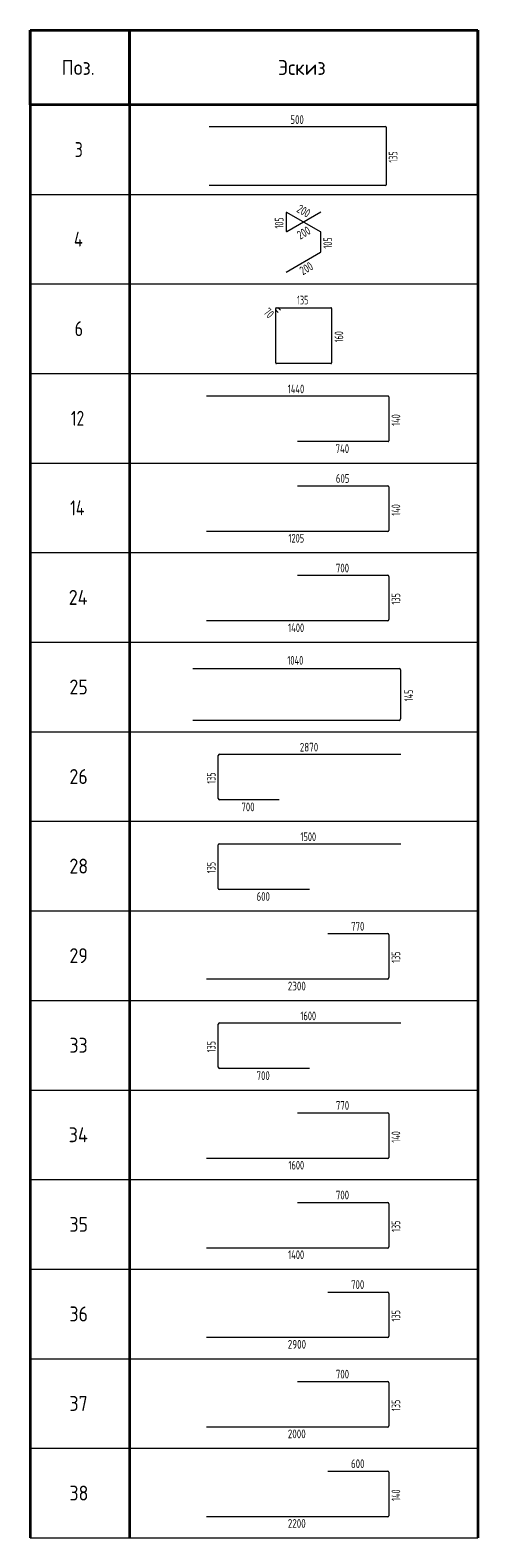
# Model space of a CAD drawing. Header units: metres. Extents: x -38 to 114, y -15 to 21.
# Tile 91 of 244: x 92.09 to 96.59, y -13.69 to 1.46. Entities that reach past the tile are written whole.
import ezdxf

# ---------------------------------------------------------------- set-up
doc = ezdxf.new("R2010")
doc.units = ezdxf.units.M
doc.styles.add('ISOCPEUR', font='txt')

msp = doc.modelspace()

# ---------------------------------------------------------------- linework, layer by layer
at = {"color": 7, "linetype": 'Continuous', "lineweight": 35, "transparency": 33554687}
for p, q in [((92.0914, 1.4573), (96.5914, 1.4573)), ((92.0914, 0.7073), (92.0914, 1.4573)), ((92.0914, 1.4573), (92.0914, -0.1927)), ((93.0914, 0.7073), (93.0914, 1.4573)), ((93.0914, 1.4573), (93.0914, -0.1927)), ((96.5914, 0.7073), (96.5914, 1.4573)), ((96.5914, 1.4573), (96.5914, -0.1927)), ((96.5914, 0.7073), (92.0914, 0.7073)), ((92.0914, 0.5573), (92.0914, -1.0927)), ((93.0914, 0.5573), (93.0914, -1.0927)), ((96.5914, 0.5573), (96.5914, -1.0927)), ((92.0914, -0.3427), (92.0914, -1.9927)), ((93.0914, -0.3427), (93.0914, -1.9927)), ((96.5914, -0.3427), (96.5914, -1.9927)), ((92.0914, -1.2427), (92.0914, -2.8927)), ((93.0914, -1.2427), (93.0914, -2.8927)), ((96.5914, -1.2427), (96.5914, -2.8927)), ((92.0914, -2.1427), (92.0914, -3.7927)), ((93.0914, -2.1427), (93.0914, -3.7927)), ((96.5914, -2.1427), (96.5914, -3.7927)), ((92.0914, -3.0427), (92.0914, -4.6927)), ((93.0914, -3.0427), (93.0914, -4.6927)), ((96.5914, -3.0427), (96.5914, -4.6927)), ((92.0914, -3.9427), (92.0914, -5.5927)), ((93.0914, -3.9427), (93.0914, -5.5927)), ((96.5914, -3.9427), (96.5914, -5.5927)), ((92.0914, -4.8427), (92.0914, -6.4927)), ((93.0914, -4.8427), (93.0914, -6.4927)), ((96.5914, -4.8427), (96.5914, -6.4927)), ((92.0914, -5.7427), (92.0914, -7.3927)), ((93.0914, -5.7427), (93.0914, -7.3927)), ((96.5914, -5.7427), (96.5914, -7.3927)), ((92.0914, -6.6427), (92.0914, -8.2927)), ((93.0914, -6.6427), (93.0914, -8.2927)), ((96.5914, -6.6427), (96.5914, -8.2927)), ((92.0914, -7.5427), (92.0914, -9.1927)), ((93.0914, -7.5427), (93.0914, -9.1927)), ((96.5914, -7.5427), (96.5914, -9.1927)), ((92.0914, -8.4427), (92.0914, -10.0927)), ((93.0914, -8.4427), (93.0914, -10.0927)), ((96.5914, -8.4427), (96.5914, -10.0927)), ((92.0914, -9.3427), (92.0914, -10.9927)), ((93.0914, -9.3427), (93.0914, -10.9927)), ((96.5914, -9.3427), (96.5914, -10.9927)), ((92.0914, -10.2427), (92.0914, -11.8927)), ((93.0914, -10.2427), (93.0914, -11.8927)), ((96.5914, -10.2427), (96.5914, -11.8927)), ((92.0914, -11.1427), (92.0914, -12.7927)), ((93.0914, -11.1427), (93.0914, -12.7927)), ((96.5914, -11.1427), (96.5914, -12.7927)), ((92.0914, -12.0427), (92.0914, -13.6927)), ((93.0914, -12.0427), (93.0914, -13.6927)), ((96.5914, -12.0427), (96.5914, -13.6927))]:
    msp.add_line(p, q, dxfattribs=at)
at = {"color": 4, "linetype": 'Continuous', "lineweight": 18, "transparency": 33554687}
for p, q in [((93.8915, 0.4894), (95.6646, 0.4894)), ((95.6712, 0.4828), (95.6712, -0.0973)), ((95.6646, -0.1038), (93.8915, -0.1038))]:
    msp.add_line(p, q, dxfattribs=at)
at = {"color": 7, "linetype": 'Continuous', "lineweight": 13, "transparency": 33554687}
for p, q in [((92.0914, -0.1927), (96.5914, -0.1927)), ((92.0914, -1.0927), (96.5914, -1.0927)), ((92.0914, -1.9927), (96.5914, -1.9927)), ((92.0914, -2.8927), (96.5914, -2.8927)), ((92.0914, -3.7927), (96.5914, -3.7927)), ((92.0914, -4.6927), (96.5914, -4.6927)), ((92.0914, -5.5927), (96.5914, -5.5927)), ((92.0914, -6.4927), (96.5914, -6.4927)), ((92.0914, -7.3927), (96.5914, -7.3927)), ((92.0914, -8.2927), (96.5914, -8.2927)), ((92.0914, -9.1927), (96.5914, -9.1927)), ((92.0914, -10.0927), (96.5914, -10.0927)), ((92.0914, -10.9927), (96.5914, -10.9927)), ((92.0914, -11.8927), (96.5914, -11.8927)), ((92.0914, -12.7927), (96.5914, -12.7927)), ((92.0914, -13.6927), (96.5914, -13.6927))]:
    msp.add_line(p, q, dxfattribs=at)
at = {"color": 40, "linetype": 'Continuous', "lineweight": 18, "transparency": 33554687}
for p, q in [((94.6644, -0.3784), (94.6644, -0.5612)), ((94.6724, -0.5658), (95.0129, -0.3692)), ((95.0102, -0.5689), (94.6724, -0.3738)), ((95.0129, -0.7686), (95.0129, -0.5735)), ((94.6644, -0.9729), (95.0102, -0.7732)), ((94.56, -1.3539), (94.56, -1.3381)), ((94.56, -1.8868), (94.56, -1.3381)), ((94.5847, -1.3809), (94.5616, -1.3579)), ((94.5656, -1.3325), (95.1143, -1.3325)), ((94.5656, -1.3325), (94.5814, -1.3325)), ((94.5854, -1.3341), (94.6084, -1.3572)), ((95.1213, -1.3395), (95.1213, -1.8868)), ((95.1143, -1.8938), (94.567, -1.8938))]:
    msp.add_line(p, q, dxfattribs=at)
at = {"color": 34, "linetype": 'Continuous', "lineweight": 18, "transparency": 33554687}
for p, q in [((93.8624, -2.2186), (95.6885, -2.2186)), ((95.6966, -2.2267), (95.6966, -2.6691)), ((95.6885, -2.6772), (94.7795, -2.6772)), ((94.7795, -3.1226), (95.6865, -3.1226)), ((95.6966, -3.1327), (95.6966, -3.571)), ((95.6865, -3.5811), (93.8624, -3.5811)), ((93.9826, -7.167), (93.9826, -6.7288)), ((93.9927, -6.7186), (95.8168, -6.7186)), ((94.8997, -7.1772), (93.9927, -7.1772)), ((95.0852, -13.0226), (95.6865, -13.0226)), ((95.6966, -13.0327), (95.6966, -13.471)), ((95.6865, -13.4811), (93.8624, -13.4811))]:
    msp.add_line(p, q, dxfattribs=at)
at = {"color": 7, "linetype": 'Continuous', "lineweight": 18, "transparency": 33554687}
for p, q in [((94.7795, -4.0186), (95.6831, -4.0186)), ((95.6966, -4.0321), (95.6966, -4.4637)), ((95.6831, -4.4772), (93.8624, -4.4772)), ((93.7268, -4.9561), (95.7999, -4.9561)), ((95.8153, -4.9715), (95.8153, -5.4629)), ((95.7999, -5.4782), (93.7268, -5.4782)), ((93.9826, -6.2637), (93.9826, -5.8321)), ((93.9961, -5.8186), (95.8168, -5.8186)), ((94.594, -6.2772), (93.9961, -6.2772)), ((95.0852, -7.6186), (95.6831, -7.6186)), ((95.6966, -7.6321), (95.6966, -8.0637)), ((95.6831, -8.0772), (93.8624, -8.0772)), ((93.9826, -8.9637), (93.9826, -8.5321)), ((93.9961, -8.5186), (95.8168, -8.5186)), ((94.8997, -8.9772), (93.9961, -8.9772)), ((94.7795, -9.4226), (95.6858, -9.4226)), ((95.6966, -9.4334), (95.6966, -9.8703)), ((95.6858, -9.8811), (93.8624, -9.8811)), ((94.7795, -10.3226), (95.6831, -10.3226)), ((95.6966, -10.3361), (95.6966, -10.7676)), ((95.6831, -10.7811), (93.8624, -10.7811)), ((95.0852, -11.2226), (95.6831, -11.2226)), ((95.6966, -11.2361), (95.6966, -11.6676)), ((95.6831, -11.6811), (93.8624, -11.6811)), ((94.7795, -12.1226), (95.6831, -12.1226)), ((95.6966, -12.1361), (95.6966, -12.5676)), ((95.6831, -12.5811), (93.8624, -12.5811))]:
    msp.add_line(p, q, dxfattribs=at)
at = {"color": 4, "linetype": 'Continuous', "lineweight": 18, "transparency": 33554687}
for centre, start, end in [((95.6646, 0.4828), 0, 90), ((95.6646, -0.0973), 270, 0)]:
    msp.add_arc(centre, 0.00655, start, end, dxfattribs=at)
at = {"color": 40, "linetype": 'Continuous', "lineweight": 18, "transparency": 33554687}
for centre, radius, start, end in [((94.6697, -0.3784), 0.00534, 60, 180), ((94.6697, -0.5612), 0.00534, 180, 300), ((95.0076, -0.5735), 0.00534, 0, 60), ((95.0076, -0.7686), 0.00534, 300, 0), ((94.5656, -1.3381), 0.0056, 90, 180), ((94.5656, -1.3381), 0.0056, 90, 180), ((94.5656, -1.3539), 0.0056, 180, 225), ((94.5814, -1.3381), 0.0056, 45, 90), ((95.1143, -1.3395), 0.007, 0, 90), ((94.567, -1.8868), 0.007, 180, 270), ((95.1143, -1.8868), 0.007, 270, 0)]:
    msp.add_arc(centre, radius, start, end, dxfattribs=at)
at = {"color": 34, "linetype": 'Continuous', "lineweight": 18, "transparency": 33554687}
for centre, radius, start, end in [((95.6885, -2.2267), 0.0081, 0, 90), ((95.6885, -2.6691), 0.0081, 270, 0), ((95.6865, -3.1327), 0.0101, 0, 90), ((95.6865, -3.571), 0.0101, 270, 0), ((93.9927, -6.7288), 0.0101, 90, 180), ((93.9927, -7.167), 0.0101, 180, 270), ((95.6865, -13.0327), 0.0101, 0, 90), ((95.6865, -13.471), 0.0101, 270, 0)]:
    msp.add_arc(centre, radius, start, end, dxfattribs=at)
at = {"color": 7, "linetype": 'Continuous', "lineweight": 18, "transparency": 33554687}
for centre, radius, start, end in [((95.6831, -4.0321), 0.0135, 0, 90), ((95.6831, -4.4637), 0.0135, 270, 0), ((95.7999, -4.9715), 0.0154, 0, 90), ((95.7999, -5.4629), 0.0154, 270, 0), ((93.9961, -5.8321), 0.0135, 90, 180), ((93.9961, -6.2637), 0.0135, 180, 270), ((95.6831, -7.6321), 0.0135, 0, 90), ((95.6831, -8.0637), 0.0135, 270, 0), ((93.9961, -8.5321), 0.0135, 90, 180), ((93.9961, -8.9637), 0.0135, 180, 270), ((95.6858, -9.4334), 0.0108, 0, 90), ((95.6858, -9.8703), 0.0108, 270, 0), ((95.6831, -10.3361), 0.0135, 0, 90), ((95.6831, -10.7676), 0.0135, 270, 0), ((95.6831, -11.2361), 0.0135, 0, 90), ((95.6831, -11.6676), 0.0135, 270, 0), ((95.6831, -12.1361), 0.0135, 0, 90), ((95.6831, -12.5676), 0.0135, 270, 0)]:
    msp.add_arc(centre, radius, start, end, dxfattribs=at)

# ---------------------------------------------------------------- texts
at = {"color": 7, "linetype": 'Continuous', "lineweight": 35, "transparency": 33554687, "char_height": 0.15, "attachment_point": 7, "style": 'ISOCPEUR'}
for s, insert, width in [('\\W0.92;Поз.', (92.4077, 1.0073), 0.436492), ('\\W0.94;Эскиз', (94.5827, 1.0073), 0.588058), ('\\W0.78;3', (92.5389, 0.1823), 0.163203), ('\\W0.80;4', (92.5314, -0.7177), 0.179917), ('\\W0.78;6', (92.5389, -1.6177), 0.163203), ('\\W0.75;12', (92.5014, -2.5177), 0.23614), ('\\W0.76;14', (92.4939, -3.4177), 0.252281), ('\\W0.88;24', (92.4789, -4.3177), 0.290996), ('\\W0.87;25', (92.4864, -5.2177), 0.275406), ('\\W0.87;26', (92.4864, -6.1177), 0.275406), ('\\W0.87;28', (92.4864, -7.0177), 0.275406), ('\\W0.87;29', (92.4864, -7.9177), 0.275406), ('\\W0.87;33', (92.4864, -8.8177), 0.275406), ('\\W0.88;34', (92.4789, -9.7177), 0.290996), ('\\W0.87;35', (92.4864, -10.6177), 0.275406), ('\\W0.87;36', (92.4864, -11.5177), 0.275406), ('\\W0.87;37', (92.4864, -12.4177), 0.275406), ('\\W0.87;38', (92.4864, -13.3177), 0.275406)]:
    msp.add_mtext(s, dxfattribs=dict(at, insert=insert, width=width))
at = {"color": 7, "linetype": 'Continuous', "lineweight": 25, "transparency": 33554687, "char_height": 0.0875, "attachment_point": 7, "style": 'ISOCPEUR'}
for s, insert, width in [('\\W0.73;500', (94.7078, 0.5145), 0.178814), ('\\W0.66;135', (94.7741, -1.2987), 0.161818), ('\\W0.70;1440', (94.6815, -2.1915), 0.22652), ('\\W0.73;740', (95.1611, -2.7918), 0.185958), ('\\W0.73;605', (95.1646, -3.0915), 0.178814), ('\\W0.69;1205', (94.6885, -3.6918), 0.212197), ('\\W0.73;700', (95.1646, -3.9915), 0.178814), ('\\W0.70;1400', (94.685, -4.5918), 0.219363), ('\\W0.70;1040', (94.6765, -4.9191), 0.219363), ('\\W0.75;2870', (94.8017, -5.7915), 0.228485), ('\\W0.73;700', (94.2148, -6.3918), 0.178814), ('\\W0.69;1500', (94.8087, -6.6915), 0.212197), ('\\W0.73;600', (94.3676, -7.2918), 0.178814), ('\\W0.73;770', (95.3174, -7.5915), 0.178814), ('\\W0.75;2300', (94.6815, -8.1918), 0.228485), ('\\W0.69;1600', (94.8087, -8.4915), 0.212197), ('\\W0.73;700', (94.3676, -9.0918), 0.178814), ('\\W0.73;770', (95.1646, -9.3915), 0.178814), ('\\W0.69;1600', (94.6885, -9.9918), 0.212197), ('\\W0.73;700', (95.1646, -10.2915), 0.178814), ('\\W0.70;1400', (94.685, -10.8918), 0.219363), ('\\W0.73;700', (95.3174, -11.1915), 0.178814), ('\\W0.75;2900', (94.6815, -11.7918), 0.228485), ('\\W0.73;700', (95.1646, -12.0915), 0.178814), ('\\W0.75;2000', (94.6815, -12.6918), 0.228485), ('\\W0.73;600', (95.3174, -12.9915), 0.178814), ('\\W0.75;2200', (94.6815, -13.5918), 0.228485)]:
    msp.add_mtext(s, dxfattribs=dict(at, insert=insert, width=width))
for s, insert, width, rotation in [('\\W0.66;135', (95.7837, 0.1263), 0.161818, 90), ('\\W0.73;200', (94.7618, -0.3646), 0.178814, 330), ('\\W0.66;105', (94.6381, -0.5363), 0.161818, 90), ('\\W0.73;200', (94.8065, -0.649), 0.178814, 30), ('\\W0.66;105', (95.1267, -0.7375), 0.161818, 90), ('\\W0.73;200', (94.8319, -1.0075), 0.178814, 30), ('\\W0.70;70', (94.4295, -1.3857), 0.128523, 315), ('\\W0.66;160', (95.2385, -1.6796), 0.161818, 90), ('\\W0.67;140', (95.8113, -2.5179), 0.169088, 90), ('\\W0.67;140', (95.8113, -3.4218), 0.169088, 90), ('\\W0.66;135', (95.8113, -4.3144), 0.161818, 90), ('\\W0.67;145', (95.9398, -5.2872), 0.169088, 90), ('\\W0.66;135', (93.9554, -6.1144), 0.161818, 90), ('\\W0.66;135', (93.9554, -7.0144), 0.161818, 90), ('\\W0.66;135', (95.8113, -7.9144), 0.161818, 90), ('\\W0.66;135', (93.9554, -8.8144), 0.161818, 90), ('\\W0.67;140', (95.8113, -9.7218), 0.169088, 90), ('\\W0.66;135', (95.8113, -10.6183), 0.161818, 90), ('\\W0.66;135', (95.8113, -11.5183), 0.161818, 90), ('\\W0.66;135', (95.8113, -12.4183), 0.161818, 90), ('\\W0.67;140', (95.8113, -13.3218), 0.169088, 90)]:
    msp.add_mtext(s, dxfattribs=dict(at, insert=insert, width=width, rotation=rotation))

doc.saveas('drawing.dxf')
